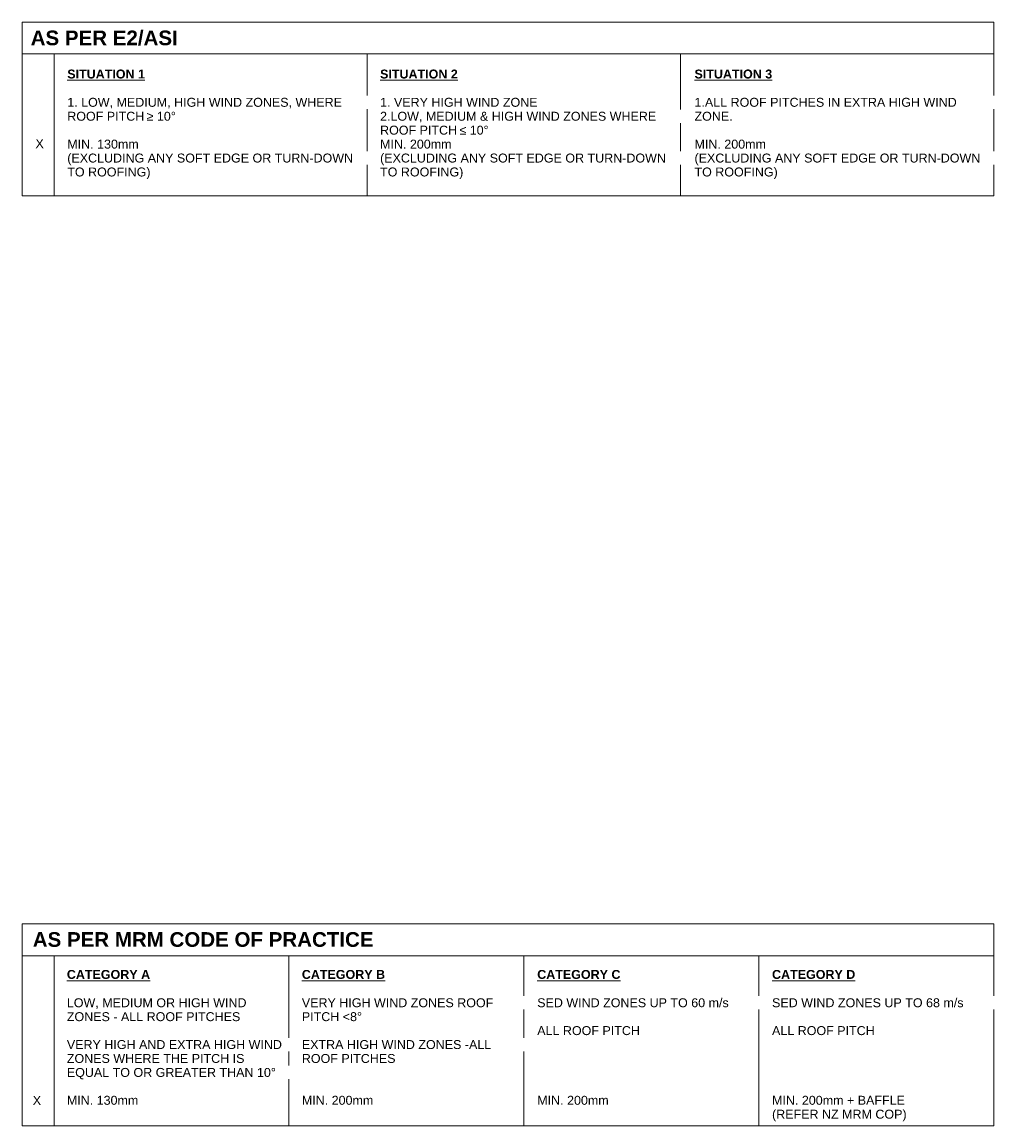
# Model space of a CAD drawing. Header units: millimetres. Extents: x 3508 to 4555, y 2027 to 2787.
# Tile 2 of 2: x 4251 to 4555, y 2027 to 2373. Entities that reach past the tile are written whole.
import ezdxf

# ---------------------------------------------------------------- set-up
doc = ezdxf.new("R2010")
doc.units = ezdxf.units.MM
doc.layers.add('A-ANNO-NOTE', color=131, linetype='Continuous', lineweight=9)
doc.styles.add('Arial_3', font='arial.ttf', dxfattribs={"height": 2.8})
doc.styles.add('Arial_B', font='arialbd.ttf', dxfattribs={"height": 4.6})
doc.styles.add('Arial_B_1', font='arialbd.ttf', dxfattribs={"height": 2.8})

# ---------------------------------------------------------------- blocks, each defined once
blk = doc.blocks.new('Legend X_SPACE_ - Legend X_SPACE_-5482368-X_SPACE_')
at = {"layer": 'A-ANNO-NOTE'}
for p, q in [((3720.68, 2372.73), (4025.08, 2372.73)), ((3720.68, 2372.73), (3720.68, 2318.33)), ((4025.08, 2318.33), (4025.08, 2372.73)), ((3720.68, 2362.73), (4025.08, 2362.73)), ((3730.68, 2362.73), (3730.68, 2318.33)), ((3828.81, 2362.73), (3828.81, 2318.33)), ((3926.94, 2362.73), (3926.94, 2318.33)), ((3720.68, 2318.33), (4025.08, 2318.33)), ((3720.68, 2090.16), (3720.68, 2026.89)), ((3720.68, 2090.16), (4025.08, 2090.16)), ((4025.08, 2090.16), (4025.08, 2026.89)), ((3720.68, 2080.16), (4025.08, 2080.16)), ((3730.68, 2080.16), (3730.68, 2026.89)), ((3804.28, 2080.16), (3804.28, 2026.89)), ((3877.88, 2080.16), (3877.88, 2026.89)), ((3951.48, 2026.89), (3951.48, 2080.16)), ((3720.68, 2026.89), (4025.08, 2026.89))]:
    blk.add_line(p, q, dxfattribs=at)
at = {"layer": 'A-ANNO-NOTE', "attachment_point": 1, "bg_fill": 3, "box_fill_scale": 1.25, "bg_fill_color": 256, "bg_fill_true_color": 13158600, "bg_fill_transparency": 0}
for s, insert, char_height, width, style in [('\\LSITUATION 1', (3734.83, 2357.85), 2.8, 28.5401, 'Arial_B_1'), ('\\LSITUATION 2', (3832.81, 2357.85), 2.8, 28.5401, 'Arial_B_1'), ('\\LSITUATION 3', (3931.29, 2357.85), 2.8, 28.5401, 'Arial_B_1'), ('1. LOW, MEDIUM, HIGH WIND ZONES, WHERE ', (3734.83, 2348.99), 2.8, 103.8987, 'Arial_3'), ('1. VERY HIGH WIND ZONE', (3832.81, 2348.99), 2.8, 58.6835, 'Arial_3'), ('1.ALL ROOF PITCHES IN EXTRA HIGH WIND ', (3931.29, 2348.99), 2.8, 98.9282, 'Arial_3'), ('^I', (3724.87, 2340.39), 2.8, 0.8017, 'Arial_3'), ('X', (3724.87, 2336.02), 2.8, 0.8017, 'Arial_3'), ('MIN. 130mm ', (3734.83, 2335.89), 2.8, 27.7384, 'Arial_3'), ('MIN. 200mm ', (3931.29, 2335.89), 2.8, 27.7384, 'Arial_3'), ('AS PER MRM CODE OF PRACTICE', (3724.02, 2087.6), 4.6, 127.6286, 'Arial_B'), ('\\LCATEGORY A', (3734.7, 2075.75), 2.8, 30.4641, 'Arial_B_1'), ('\\LCATEGORY B', (3808.3, 2075.75), 2.8, 30.6245, 'Arial_B_1'), ('\\LCATEGORY C', (3882.03, 2075.75), 2.8, 30.7848, 'Arial_B_1'), ('\\LCATEGORY D', (3955.58, 2075.75), 2.8, 30.7848, 'Arial_B_1'), ('LOW, MEDIUM OR HIGH WIND ', (3734.7, 2066.88), 2.8, 68.3038, 'Arial_3'), ('VERY HIGH WIND ZONES ROOF ', (3808.3, 2066.88), 2.8, 72.7932, 'Arial_3'), ('SED WIND ZONES UP TO 60 m/s', (3882.03, 2066.88), 2.8, 71.8312, 'Arial_3'), ('SED WIND ZONES UP TO 68 m/s', (3955.58, 2066.88), 2.8, 71.8312, 'Arial_3'), ('ALL ROOF PITCH', (3882.03, 2058.15), 2.8, 38.3207, 'Arial_3'), ('ALL ROOF PITCH', (3955.58, 2058.15), 2.8, 38.3207, 'Arial_3'), ('VERY HIGH AND EXTRA HIGH WIND ', (3734.7, 2053.78), 2.8, 80.8101, 'Arial_3'), ('EXTRA HIGH WIND ZONES -ALL ', (3808.3, 2053.78), 2.8, 71.9915, 'Arial_3'), ('^I', (3724.02, 2040.64), 2.8, 0.8017, 'Arial_3'), ('X', (3724.02, 2036.27), 2.8, 0.8017, 'Arial_3'), ('MIN. 130mm ', (3734.7, 2036.32), 2.8, 27.7384, 'Arial_3'), ('MIN. 200mm', (3808.3, 2036.32), 2.8, 26.4557, 'Arial_3'), ('MIN. 200mm', (3882.03, 2036.32), 2.8, 26.4557, 'Arial_3'), ('MIN. 200mm + BAFFLE', (3955.58, 2036.32), 2.8, 49.2236, 'Arial_3')]:
    blk.add_mtext(s, dxfattribs=dict(at, insert=insert, char_height=char_height, width=width, style=style))
for s, insert, char_height, width, style in [('AS PER E2/ASI', (3723.37, 2370.07), 4.6, 54.5147, 'Arial_B'), ('≥', (3759.7, 2344.62), 2.8, 2.5654, 'Arial_3'), ('ROOF PITCH ', (3734.83, 2344.62), 2.8, 30.1435, 'Arial_3'), ('2.LOW, MEDIUM & HIGH WIND ZONES WHERE ', (3832.81, 2344.62), 2.8, 104.3797, 'Arial_3'), ('ZONE.', (3931.29, 2344.62), 2.8, 14.27, 'Arial_3'), ('(EXCLUDING ANY SOFT EDGE OR TURN-DOWN ', (3734.83, 2331.53), 2.8, 108.2278, 'Arial_3'), ('(EXCLUDING ANY SOFT EDGE OR TURN-DOWN ', (3931.29, 2331.53), 2.8, 107.9071, 'Arial_3'), ('ZONES - ALL ROOF PITCHES', (3734.7, 2062.52), 2.8, 64.616, 'Arial_3'), ('PITCH <8°', (3808.3, 2062.52), 2.8, 22.4473, 'Arial_3'), ('ZONES WHERE THE PITCH IS ', (3734.7, 2049.42), 2.8, 67.6624, 'Arial_3'), ('ROOF PITCHES', (3808.3, 2049.42), 2.8, 34.9536, 'Arial_3'), ('(REFER NZ MRM COP)', (3955.58, 2031.96), 2.8, 49.865, 'Arial_3')]:
    blk.add_mtext(s, dxfattribs=dict(at, insert=insert, char_height=char_height, width=width, style=style))
at = {"layer": 'A-ANNO-NOTE', "char_height": 2.8, "attachment_point": 1, "style": 'Arial_3', "bg_fill": 3, "box_fill_scale": 1.25, "bg_fill_color": 256, "bg_fill_true_color": 13158600, "bg_fill_transparency": 0}
for s, insert, width in [(' 10°', (3761.82, 2344.62), 8.3376), ('ROOF PITCH ', (3832.81, 2340.26), 30.1435), ('≤', (3857.68, 2340.26), 2.5654), ('TO ROOFING)', (3734.83, 2327.16), 31.4261), ('TO ROOFING)', (3931.29, 2327.16), 31.4261), ('EQUAL TO OR GREATER THAN 10°', (3734.7, 2045.05), 78.405)]:
    blk.add_mtext(s, dxfattribs=dict(at, insert=insert, width=width))
for s, insert, width in [(' 10°', (3859.8, 2340.26), 8.3376), ('MIN. 200mm', (3832.81, 2335.89), 26.4557)]:
    blk.add_mtext(s, dxfattribs=dict(at, insert=insert, width=width))
at = {"layer": 'A-ANNO-NOTE', "insert": (3832.81, 2331.53), "char_height": 2.8, "width": 108.5485, "attachment_point": 1, "style": 'Arial_3', "bg_fill": 3, "box_fill_scale": 1.25, "bg_fill_color": 256, "bg_fill_true_color": 13158600, "bg_fill_transparency": 0}
blk.add_mtext('(EXCLUDING ANY SOFT EDGE OR TURN-DOWN ', dxfattribs=at)
at = {"layer": 'A-ANNO-NOTE', "insert": (3832.81, 2327.16), "char_height": 2.8, "width": 31.4261, "attachment_point": 1, "style": 'Arial_3', "bg_fill": 3, "box_fill_scale": 1.25, "bg_fill_color": 256, "bg_fill_true_color": 13158600, "bg_fill_transparency": 0}
blk.add_mtext('TO ROOFING)', dxfattribs=at)

msp = doc.modelspace()

# ---------------------------------------------------------------- block references
at = {"layer": 'A-ANNO-NOTE'}
msp.add_blockref('Legend X_SPACE_ - Legend X_SPACE_-5482368-X_SPACE_', (530.2, 0), dxfattribs=at)

doc.saveas('drawing.dxf')
